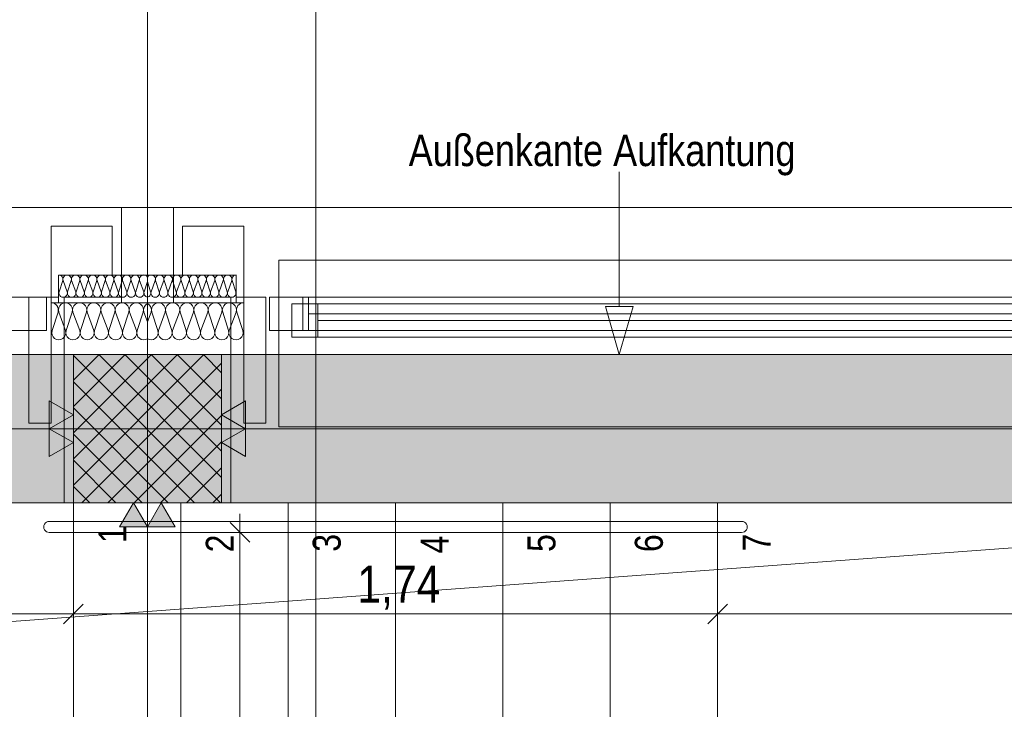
# Model space of a CAD drawing. Extents: x -620 to 300, y 62 to 1162.
# Tile 140 of 256: x -132 to -79, y 984 to 1022. Entities that reach past the tile are written whole.
import ezdxf
from ezdxf.lldxf.tags import DXFTag

# ---------------------------------------------------------------- set-up
doc = ezdxf.new("R2010")
doc.units = 0
doc.layers.get('0').update_dxf_attribs({"lineweight": 13})
for name, color, linetype, lineweight, true_color in [('30 -33 Aussenwände- 3 Aussenstützen', 7, 'Continuous', 50, 0x0000dd), ('30 -33 Aussenwände- 7 Fassade_ Elemente', 7, 'Continuous', 9, 0x00aacc), ('30 -35 Decken- 1 Konstruktion-Träger- Stahlbeton', 7, 'Continuous', 13, 0x33aa00), ('30 -35 Decken- 2.1 Treppen Innen 2D', 7, 'Continuous', 9, 0x599559), ('70 -72 Beschriftung- 2 Beschriftung Bauteile', 7, 'Continuous', 9, 0x9999ff), ('70 -75 Raumstempel-2 Verweislinie', 7, 'Continuous', 9, 0xff6600), ('70 -76 Bemaßung- 2 Allgemein', 9, 'Continuous', 5, 0x808080), ('iwb_Schraffur_Unterzug', 7, 'Continuous', 5, 0xffffcc)]:
    doc.layers.add(name, color=color, linetype=linetype, lineweight=lineweight, true_color=true_color)
for name, color, linetype, lineweight in [('70 -71 Achsen- 1 Gebäudeachsen', 7, 'STRICHPUNKT2-A06G94XR8I', 18), ('Keine', 7, 'Continuous', 9), ('Keine-1', 7, 'Continuous', 15)]:
    doc.layers.add(name, color=color, linetype=linetype, lineweight=lineweight)
doc.styles.get("Standard").update_dxf_attribs({"font": 'ARIALN.TTF'})
tags = doc.linetypes.add('fein_strichliert-A06G94XS8I', pattern=[4, 1, -2, 1]).pattern_tags.tags
tags[8:9] = [DXFTag(74, 4), DXFTag(75, 0), DXFTag(340, '0'), DXFTag(46, 0.0), DXFTag(50, 0.0), DXFTag(44, 0.0), DXFTag(45, 0.0)]
tags[6:7] = [DXFTag(74, 4), DXFTag(75, 0), DXFTag(340, '0'), DXFTag(46, 0.0), DXFTag(50, 0.0), DXFTag(44, 0.0), DXFTag(45, 0.0)]
tags[4:5] = [DXFTag(74, 4), DXFTag(75, 0), DXFTag(340, '0'), DXFTag(46, 0.0), DXFTag(50, 0.0), DXFTag(44, 0.0), DXFTag(45, 0.0)]
tags = doc.linetypes.add('STRICHPUNKT2-A06G94XR8I', pattern=[12.7, 6.35, -3.175, 0, -3.175]).pattern_tags.tags
tags[10:11] = [DXFTag(74, 4), DXFTag(75, 0), DXFTag(340, '0'), DXFTag(46, 0.0), DXFTag(50, 0.0), DXFTag(44, 0.0), DXFTag(45, 0.0)]
tags[8:9] = [DXFTag(74, 4), DXFTag(75, 0), DXFTag(340, '0'), DXFTag(46, 0.0), DXFTag(50, 0.0), DXFTag(44, 0.0), DXFTag(45, 0.0)]
tags[6:7] = [DXFTag(74, 4), DXFTag(75, 0), DXFTag(340, '0'), DXFTag(46, 0.0), DXFTag(50, 0.0), DXFTag(44, 0.0), DXFTag(45, 0.0)]
tags[4:5] = [DXFTag(74, 4), DXFTag(75, 0), DXFTag(340, '0'), DXFTag(46, 0.0), DXFTag(50, 0.0), DXFTag(44, 0.0), DXFTag(45, 0.0)]

# ---------------------------------------------------------------- blocks, each defined once
blk = doc.blocks.new('Referenz-A06G94XT8I')
at = {"layer": '30 -33 Aussenwände- 3 Aussenstützen', "color": 0, "lineweight": -2}
for p, q in [((-129.58, 1002.069), (-128.195, 1003.453)), ((-129.58, 1000.655), (-126.781, 1003.453)), ((-129.58, 999.24), (-125.367, 1003.453)), ((-129.58, 997.826), (-123.952, 1003.453)), ((-129.58, 996.412), (-122.538, 1003.453)), ((-129.58, 1003.406), (-121.627, 995.453)), ((-128.213, 1003.453), (-121.58, 996.82)), ((-126.799, 1003.453), (-121.58, 998.234)), ((-125.384, 1003.453), (-121.58, 999.649)), ((-123.97, 1003.453), (-121.58, 1001.063)), ((-122.556, 1003.453), (-121.58, 1002.477)), ((-129.124, 995.453), (-121.58, 1002.998)), ((-129.58, 1001.992), (-123.041, 995.453)), ((-127.71, 995.453), (-121.58, 1001.584)), ((-129.58, 1000.578), (-124.455, 995.453)), ((-125.58, 1000.453), (-125.58, 998.453)), ((-126.296, 995.453), (-121.58, 1000.169)), ((-126.58, 999.453), (-124.58, 999.453)), ((-129.58, 999.163), (-125.87, 995.453)), ((-124.881, 995.453), (-121.58, 998.755)), ((-129.58, 997.749), (-127.284, 995.453)), ((-123.467, 995.453), (-121.58, 997.341)), ((-129.58, 996.335), (-128.698, 995.453)), ((-122.053, 995.453), (-121.58, 995.927))]:
    blk.add_line(p, q, dxfattribs=at)
at = {"layer": '30 -33 Aussenwände- 3 Aussenstützen', "color": 0, "linetype": 'Continuous', "lineweight": -2, "ltscale": 0.13}
for p, q in [((-121.58, 1003.453), (-129.58, 1003.453)), ((-129.58, 1003.453), (-129.58, 995.453)), ((-121.58, 995.453), (-121.58, 1003.453)), ((-129.58, 995.453), (-121.58, 995.453))]:
    blk.add_line(p, q, dxfattribs=at)
at = {"layer": '30 -33 Aussenwände- 7 Fassade_ Elemente', "color": 0, "linetype": 'Continuous', "lineweight": -2, "ltscale": 0.13}
for p, q in [((-126.98, 1011.393), (-289.18, 1011.393)), ((-126.98, 1006.254), (-126.98, 1011.393)), ((-126.98, 1006.553), (-126.98, 1011.393)), ((-124.18, 1011.393), (-124.18, 1006.553)), ((38.02, 1011.393), (-124.18, 1011.393)), ((-124.18, 1006.254), (-124.18, 1011.393)), ((-130.78, 1010.393), (-130.78, 1006.553)), ((-127.48, 1010.393), (-130.78, 1010.393)), ((-127.48, 1007.753), (-127.48, 1010.393)), ((-123.679, 1010.393), (-120.379, 1010.393)), ((-123.679, 1007.753), (-123.679, 1010.393)), ((-120.379, 1010.393), (-120.379, 1006.553)), ((-130.38, 1006.254), (-130.38, 1007.753)), ((-130.38, 1007.753), (-125.58, 1007.753)), ((-130.38, 1006.553), (-130.38, 1007.753)), ((-130.38, 1007.753), (-127.48, 1007.753)), ((-130.158, 1007.453), (-130.351, 1006.853)), ((-129.914, 1006.853), (-130.136, 1007.453)), ((-129.698, 1007.453), (-129.891, 1006.853)), ((-129.454, 1006.853), (-129.676, 1007.453)), ((-129.239, 1007.453), (-129.432, 1006.853)), ((-128.994, 1006.853), (-129.216, 1007.453)), ((-128.779, 1007.453), (-128.972, 1006.853)), ((-128.535, 1006.853), (-128.757, 1007.453)), ((-128.319, 1007.453), (-128.512, 1006.853)), ((-128.075, 1006.853), (-128.297, 1007.453)), ((-127.86, 1007.453), (-128.053, 1006.853)), ((-127.616, 1006.853), (-127.837, 1007.453)), ((-127.4, 1007.453), (-127.593, 1006.853)), ((-127.156, 1006.853), (-127.378, 1007.453)), ((-126.941, 1007.453), (-127.133, 1006.853)), ((-126.696, 1006.853), (-126.918, 1007.453)), ((-126.481, 1007.453), (-126.674, 1006.853)), ((-126.237, 1006.853), (-126.458, 1007.453)), ((-126.021, 1007.453), (-126.214, 1006.853)), ((-125.777, 1006.853), (-125.999, 1007.453)), ((-125.58, 1007.398), (-125.755, 1006.853)), ((-125.58, 1007.753), (-125.58, 1006.254)), ((-125.58, 1007.753), (-120.779, 1007.753)), ((-125.58, 1007.398), (-125.405, 1006.853)), ((-125.382, 1006.853), (-125.16, 1007.453)), ((-125.138, 1007.453), (-124.945, 1006.853)), ((-124.923, 1006.853), (-124.701, 1007.453)), ((-124.678, 1007.453), (-124.485, 1006.853)), ((-124.463, 1006.853), (-124.241, 1007.453)), ((-124.219, 1007.453), (-124.026, 1006.853)), ((-124.003, 1006.853), (-123.781, 1007.453)), ((-123.759, 1007.453), (-123.566, 1006.853)), ((-120.779, 1007.753), (-123.679, 1007.753)), ((-123.544, 1006.853), (-123.322, 1007.453)), ((-123.299, 1007.453), (-123.106, 1006.853)), ((-123.084, 1006.853), (-122.862, 1007.453)), ((-122.84, 1007.453), (-122.647, 1006.853)), ((-122.624, 1006.853), (-122.403, 1007.453)), ((-122.38, 1007.453), (-122.187, 1006.853)), ((-122.165, 1006.853), (-121.943, 1007.453)), ((-121.92, 1007.453), (-121.728, 1006.853)), ((-121.705, 1006.853), (-121.483, 1007.453)), ((-121.461, 1007.453), (-121.268, 1006.853)), ((-121.245, 1006.853), (-121.024, 1007.453)), ((-121.001, 1007.453), (-120.808, 1006.853)), ((-120.779, 1006.553), (-120.779, 1007.753)), ((-120.779, 1007.753), (-120.779, 1006.254)), ((-133.78, 1006.553), (-131.98, 1006.553)), ((-132.838, 1006.553), (-131.038, 1006.553)), ((-131.98, 1006.553), (-130.78, 1006.553)), ((-131.98, 1006.553), (-131.98, 1004.753)), ((-131.98, 999.753), (-131.98, 1006.553)), ((-131.038, 1006.553), (-131.038, 1004.753)), ((-130.78, 1006.553), (-130.38, 1006.553)), ((-130.78, 1006.553), (-130.78, 999.753)), ((-130.08, 1006.553), (-126.98, 1006.553)), ((-130.08, 995.453), (-130.08, 1006.553)), ((-124.18, 1006.553), (-121.08, 1006.553)), ((-121.08, 1006.553), (-121.08, 995.453)), ((-120.379, 1006.553), (-120.779, 1006.553)), ((-120.379, 999.753), (-120.379, 1006.553)), ((-120.379, 1006.553), (-119.179, 1006.553)), ((-119.179, 1006.553), (-119.179, 999.753)), ((-118.986, 1006.553), (-69.753, 1006.553)), ((-118.986, 1004.753), (-118.986, 1006.553)), ((-118.986, 1004.753), (-118.986, 1006.553)), ((-118.986, 1006.553), (-117.185, 1006.553)), ((-117.185, 1006.553), (-117.185, 1004.753)), ((-130.78, 1003.454), (-130.78, 1006.254)), ((-130.78, 1006.254), (-125.58, 1006.254)), ((-125.58, 1006.254), (-130.38, 1006.254)), ((-125.58, 1003.454), (-125.58, 1006.254)), ((-120.779, 1006.254), (-125.58, 1006.254)), ((-125.58, 1006.254), (-120.379, 1006.254)), ((-120.379, 1006.254), (-120.379, 1003.454)), ((-130.41, 1005.754), (-130.732, 1004.754)), ((-130.003, 1004.754), (-130.373, 1005.754)), ((-129.644, 1005.754), (-129.966, 1004.754)), ((-129.237, 1004.754), (-129.607, 1005.754)), ((-128.878, 1005.754), (-129.199, 1004.754)), ((-128.471, 1004.754), (-128.841, 1005.754)), ((-128.112, 1005.754), (-128.433, 1004.754)), ((-127.705, 1004.754), (-128.075, 1005.754)), ((-127.346, 1005.754), (-127.667, 1004.754)), ((-126.939, 1004.754), (-127.308, 1005.754)), ((-126.58, 1005.754), (-126.901, 1004.754)), ((-126.173, 1004.754), (-126.542, 1005.754)), ((-125.814, 1005.754), (-126.135, 1004.754)), ((-125.776, 1005.754), (-125.58, 1005.221)), ((-125.383, 1005.754), (-125.58, 1005.221)), ((-125.345, 1005.754), (-125.024, 1004.754)), ((-124.986, 1004.754), (-124.617, 1005.754)), ((-124.579, 1005.754), (-124.258, 1004.754)), ((-124.22, 1004.754), (-123.851, 1005.754)), ((-123.813, 1005.754), (-123.492, 1004.754)), ((-123.454, 1004.754), (-123.085, 1005.754)), ((-123.047, 1005.754), (-122.726, 1004.754)), ((-122.688, 1004.754), (-122.319, 1005.754)), ((-122.281, 1005.754), (-121.96, 1004.754)), ((-121.922, 1004.754), (-121.553, 1005.754)), ((-121.515, 1005.754), (-121.194, 1004.754)), ((-121.156, 1004.754), (-120.787, 1005.754)), ((-120.749, 1005.754), (-120.428, 1004.754)), ((-131.98, 1004.753), (-133.78, 1004.753)), ((-131.038, 1004.753), (-132.838, 1004.753)), ((-69.753, 1004.753), (-118.986, 1004.753)), ((-117.185, 1004.753), (-118.986, 1004.753)), ((-125.58, 1003.454), (-130.78, 1003.454)), ((-120.379, 1003.454), (-125.58, 1003.454)), ((-125.58, 1000.453), (-125.58, 998.453)), ((-130.78, 999.753), (-131.98, 999.753)), ((-124.58, 999.453), (-126.58, 999.453)), ((-119.179, 999.753), (-120.379, 999.753)), ((-286.08, 995.453), (-130.08, 995.453)), ((-121.08, 995.453), (34.92, 995.453))]:
    blk.add_line(p, q, dxfattribs=at)
at = {"layer": '30 -33 Aussenwände- 7 Fassade_ Elemente', "color": 0, "lineweight": -2}
for p, q in [((-118.48, 1008.553), (-70.08, 1008.553)), ((-118.48, 1006.553), (-118.48, 1008.553)), ((-118.48, 1004.753), (-118.48, 1006.553)), ((-118.48, 1006.553), (-116.88, 1006.553)), ((-116.88, 1006.553), (-71.68, 1006.553)), ((-116.88, 1006.553), (-116.88, 1004.753)), ((-117.78, 1004.403), (-117.78, 1006.203)), ((-117.78, 1006.203), (-116.38, 1006.203)), ((-116.38, 1006.203), (-116.38, 1004.403)), ((-116.38, 1006.203), (-72.18, 1006.203)), ((-71.68, 1005.653), (-116.88, 1005.653)), ((-116.38, 1005.303), (-72.18, 1005.303)), ((-118.48, 1004.753), (-118.48, 999.553)), ((-116.88, 1004.753), (-118.48, 1004.753)), ((-71.68, 1004.753), (-116.88, 1004.753)), ((-116.38, 1004.403), (-117.78, 1004.403)), ((-72.18, 1004.403), (-116.38, 1004.403)), ((-118.48, 999.553), (-70.08, 999.553))]:
    blk.add_line(p, q, dxfattribs=at)
at = {"layer": '30 -33 Aussenwände- 7 Fassade_ Elemente', "color": 0, "linetype": 'Continuous', "lineweight": -2, "ltscale": 0.13}
for centre, major_axis, end_param in [((-130.377, 1007.524), (0.219, -0.07), 1.896254), ((-129.917, 1007.524), (0.219, -0.07), 3.764652), ((-129.457, 1007.524), (0.219, -0.07), 3.764652), ((-128.998, 1007.524), (0.219, -0.07), 3.764652), ((-128.538, 1007.524), (0.219, -0.07), 3.764652), ((-128.078, 1007.524), (0.219, -0.07), 3.764652), ((-127.619, 1007.524), (0.219, -0.07), 3.764652), ((-127.159, 1007.524), (0.219, -0.07), 3.764652), ((-127.159, 1007.524), (-0.135, 0.186), 1.254884), ((-127.159, 1007.524), (0.135, 0.186), 1.254884), ((-127.159, 1007.524), (0.219, -0.07), 1.254884), ((-126.7, 1007.524), (0.219, -0.07), 3.764652), ((-126.7, 1007.524), (-0.135, 0.186), 1.254884), ((-126.7, 1007.524), (0.135, 0.186), 1.254884), ((-126.7, 1007.524), (0.219, -0.07), 1.254884), ((-126.24, 1007.524), (-0.135, 0.186), 1.254884), ((-126.24, 1007.524), (0.135, 0.186), 1.254884), ((-126.24, 1007.524), (0.219, -0.07), 1.254884), ((-125.78, 1007.524), (-0.091, 0.211), 1.4728), ((-125.78, 1007.524), (0.201, 0.112), 1.4728), ((-125.379, 1007.524), (0.091, 0.211), 1.4728), ((-125.379, 1007.524), (0.219, -0.07), 1.4728), ((-124.919, 1007.524), (-0.135, 0.186), 1.254884), ((-124.919, 1007.524), (0.135, 0.186), 1.254884), ((-124.919, 1007.524), (0.219, -0.07), 1.254884), ((-124.46, 1007.524), (0.219, -0.07), 3.764652), ((-124.46, 1007.524), (-0.135, 0.186), 1.254884), ((-124.46, 1007.524), (0.135, 0.186), 1.254884), ((-124.46, 1007.524), (0.219, -0.07), 1.254884), ((-124, 1007.524), (0.219, -0.07), 3.764652), ((-124, 1007.524), (-0.135, 0.186), 1.254884), ((-124, 1007.524), (0.135, 0.186), 1.254884), ((-124, 1007.524), (0.219, -0.07), 1.254884), ((-123.54, 1007.524), (0.219, -0.07), 3.764652), ((-123.081, 1007.524), (0.219, -0.07), 3.764652), ((-122.621, 1007.524), (0.219, -0.07), 3.764652), ((-122.161, 1007.524), (0.219, -0.07), 3.764652), ((-121.702, 1007.524), (0.219, -0.07), 3.764652), ((-121.242, 1007.524), (0.219, -0.07), 3.764652), ((-120.783, 1007.524), (0.003, 0.23), 1.896254), ((-130.132, 1006.783), (-0.219, 0.07), 3.765224), ((-129.673, 1006.783), (-0.219, 0.07), 3.765224), ((-129.213, 1006.783), (-0.219, 0.07), 3.765224), ((-128.753, 1006.783), (-0.219, 0.07), 3.765224), ((-128.294, 1006.783), (-0.219, 0.07), 3.765224), ((-127.834, 1006.783), (-0.219, 0.07), 3.765224), ((-127.374, 1006.783), (-0.219, 0.07), 3.765224), ((-126.915, 1006.783), (-0.219, 0.07), 3.765224), ((-126.915, 1006.783), (-0.219, 0.07), 1.255075), ((-126.915, 1006.783), (0.135, -0.186), 1.255075), ((-126.455, 1006.783), (-0.219, 0.07), 3.765224), ((-126.455, 1006.783), (-0.219, 0.07), 1.255075), ((-126.455, 1006.783), (0.135, -0.186), 1.255075), ((-125.996, 1006.783), (-0.219, 0.07), 1.255075), ((-125.996, 1006.783), (0.135, -0.186), 1.255075), ((-125.536, 1006.783), (-0.219, 0.07), 1.691472), ((-125.623, 1006.783), (0.044, -0.225), 1.691472), ((-125.164, 1006.783), (-0.219, 0.07), 1.255075), ((-125.164, 1006.783), (0.135, -0.186), 1.255075), ((-124.704, 1006.783), (-0.219, 0.07), 1.255075), ((-124.704, 1006.783), (-0.219, 0.07), 3.765224), ((-124.704, 1006.783), (0.135, -0.186), 1.255075), ((-124.244, 1006.783), (-0.219, 0.07), 3.765224), ((-124.244, 1006.783), (-0.219, 0.07), 1.255075), ((-124.244, 1006.783), (0.135, -0.186), 1.255075), ((-123.785, 1006.783), (-0.219, 0.07), 3.765224), ((-123.325, 1006.783), (-0.219, 0.07), 3.765224), ((-122.865, 1006.783), (-0.219, 0.07), 3.765224), ((-122.406, 1006.783), (-0.219, 0.07), 3.765224), ((-121.946, 1006.783), (-0.219, 0.07), 3.765224), ((-121.487, 1006.783), (-0.219, 0.07), 3.765224), ((-121.027, 1006.783), (-0.219, 0.07), 3.765224), ((-126.915, 1006.783), (-0.135, -0.186), 1.255075), ((-126.455, 1006.783), (-0.135, -0.186), 1.255075), ((-125.996, 1006.783), (-0.135, -0.186), 1.255075), ((-125.164, 1006.783), (-0.135, -0.186), 1.255075), ((-124.704, 1006.783), (-0.135, -0.186), 1.255075), ((-124.244, 1006.783), (-0.135, -0.186), 1.255075), ((-130.774, 1005.871), (0.364, -0.117), 1.896254), ((-130.008, 1005.871), (0.364, -0.117), 3.764652), ((-129.242, 1005.871), (0.364, -0.117), 3.764652), ((-128.476, 1005.871), (0.364, -0.117), 3.764652), ((-127.71, 1005.871), (0.364, -0.117), 3.764652), ((-127.71, 1005.871), (-0.225, 0.31), 1.254884), ((-127.71, 1005.871), (0.225, 0.31), 1.254884), ((-127.71, 1005.871), (0.364, -0.117), 1.254884), ((-126.944, 1005.871), (0.364, -0.117), 3.764652), ((-126.944, 1005.871), (-0.225, 0.31), 1.254884), ((-126.944, 1005.871), (0.225, 0.31), 1.254884), ((-126.944, 1005.871), (0.364, -0.117), 1.254884), ((-126.178, 1005.871), (-0.225, 0.31), 1.254884), ((-126.178, 1005.871), (0.225, 0.31), 1.254884), ((-126.178, 1005.871), (0.364, -0.117), 1.254884), ((-125.412, 1005.871), (-0.168, 0.344), 1.429277), ((-125.747, 1005.871), (0.364, -0.117), 1.429277), ((-124.981, 1005.871), (-0.225, 0.31), 1.254884), ((-124.981, 1005.871), (0.225, 0.31), 1.254884), ((-124.981, 1005.871), (0.364, -0.117), 1.254884), ((-124.215, 1005.871), (0.364, -0.117), 3.764652), ((-124.215, 1005.871), (-0.225, 0.31), 1.254884), ((-124.215, 1005.871), (0.225, 0.31), 1.254884), ((-124.215, 1005.871), (0.364, -0.117), 1.254884), ((-123.449, 1005.871), (0.364, -0.117), 3.764652), ((-123.449, 1005.871), (-0.225, 0.31), 1.254884), ((-123.449, 1005.871), (0.225, 0.31), 1.254884), ((-123.449, 1005.871), (0.364, -0.117), 1.254884), ((-122.683, 1005.871), (0.364, -0.117), 3.764652), ((-121.917, 1005.871), (0.364, -0.117), 3.764652), ((-121.151, 1005.871), (0.364, -0.117), 3.764652), ((-120.385, 1005.871), (0.005, 0.383), 1.896254), ((-130.367, 1004.636), (-0.364, 0.117), 3.765224), ((-129.601, 1004.636), (-0.364, 0.117), 3.765224), ((-128.835, 1004.636), (-0.364, 0.117), 3.765224), ((-128.069, 1004.636), (-0.364, 0.117), 3.765224), ((-127.303, 1004.636), (-0.364, 0.117), 1.255075), ((-127.303, 1004.636), (-0.364, 0.117), 3.765224), ((-127.303, 1004.636), (0.225, -0.31), 1.255075), ((-126.537, 1004.636), (-0.364, 0.117), 3.765224), ((-126.537, 1004.636), (-0.364, 0.117), 1.255075), ((-126.537, 1004.636), (0.225, -0.31), 1.255075), ((-125.771, 1004.636), (-0.364, 0.117), 2.406232), ((-125.388, 1004.636), (-0.191, -0.331), 2.406232), ((-124.622, 1004.636), (-0.364, 0.117), 3.765224), ((-124.622, 1004.636), (-0.364, 0.117), 1.255075), ((-124.622, 1004.636), (0.225, -0.31), 1.255075), ((-123.856, 1004.636), (-0.364, 0.117), 3.765224), ((-123.856, 1004.636), (-0.364, 0.117), 1.255075), ((-123.856, 1004.636), (0.225, -0.31), 1.255075), ((-123.09, 1004.636), (-0.364, 0.117), 3.765224), ((-122.324, 1004.636), (-0.364, 0.117), 3.765224), ((-121.558, 1004.636), (-0.364, 0.117), 3.765224), ((-120.792, 1004.636), (-0.364, 0.117), 3.765224), ((-127.303, 1004.636), (-0.225, -0.31), 1.255075), ((-126.537, 1004.636), (-0.225, -0.31), 1.255075), ((-124.622, 1004.636), (-0.225, -0.31), 1.255075), ((-123.856, 1004.636), (-0.225, -0.31), 1.255075)]:
    blk.add_ellipse(centre, major_axis=major_axis, ratio=1, start_param=0, end_param=end_param, dxfattribs=at)
at = {"layer": '30 -35 Decken- 1 Konstruktion-Träger- Stahlbeton', "color": 0, "linetype": 'fein_strichliert-A06G94XS8I', "lineweight": -2, "ltscale": 0.13}
for p, q in [((35.42, 1003.453), (-538.631, 1003.453)), ((35.42, 995.453), (-538.631, 995.453))]:
    blk.add_line(p, q, dxfattribs=at)
at = {"layer": '30 -35 Decken- 2.1 Treppen Innen 2D', "color": 0, "linetype": 'Continuous', "lineweight": -2, "ltscale": 0.13}
for p, q in [((-129.58, 995.453), (-123.78, 995.453)), ((-129.58, 965.603), (-129.58, 995.453)), ((-123.78, 995.453), (-117.98, 995.453)), ((-123.78, 965.603), (-123.78, 995.453)), ((-117.98, 995.453), (-112.18, 995.453)), ((-117.98, 965.603), (-117.98, 995.453)), ((-112.18, 995.453), (-106.38, 995.453)), ((-112.18, 965.603), (-112.18, 995.453)), ((-106.38, 995.453), (-100.58, 995.453)), ((-106.38, 965.603), (-106.38, 995.453)), ((-100.58, 995.453), (-94.78, 995.453)), ((-100.58, 965.603), (-100.58, 995.453)), ((-94.78, 965.603), (-94.78, 995.453)), ((-93.48, 994.453), (-130.88, 994.453)), ((-130.88, 993.853), (-93.48, 993.853))]:
    blk.add_line(p, q, dxfattribs=at)
for centre, major_axis in [((-130.88, 994.153), (0, 0.3)), ((-93.48, 994.153), (0, -0.3))]:
    blk.add_ellipse(centre, major_axis=major_axis, ratio=1, start_param=0, end_param=3.141593, dxfattribs=at)
at = {"layer": '70 -71 Achsen- 1 Gebäudeachsen', "color": 0, "linetype": 'STRICHPUNKT2-A06G94XR8I', "lineweight": -2, "ltscale": 0.13}
for p, q in [((-125.58, 1084.393), (-125.58, 84.953)), ((-538.631, 999.453), (76.501, 999.453))]:
    blk.add_line(p, q, dxfattribs=at)
at = {"layer": '70 -72 Beschriftung- 2 Beschriftung Bauteile', "color": 0, "linetype": 'Continuous', "lineweight": -2, "ltscale": 0.13}
blk.add_line((-100.089, 1006.052), (-100.089, 1013.332), dxfattribs=at)
at = {"layer": '70 -72 Beschriftung- 2 Beschriftung Bauteile', "color": 0, "lineweight": -2}
for p, q in [((-100.089, 1003.453), (-100.839, 1006.052)), ((-100.839, 1006.052), (-99.339, 1006.052)), ((-99.339, 1006.052), (-100.089, 1003.453)), ((-130.879, 1000.953), (-129.58, 1000.203)), ((-130.879, 999.453), (-130.879, 1000.953)), ((-121.58, 1000.203), (-120.281, 1000.953)), ((-120.281, 1000.953), (-120.281, 999.453)), ((-129.58, 1000.203), (-130.879, 999.453)), ((-120.281, 999.453), (-121.58, 1000.203)), ((-130.879, 999.453), (-129.58, 998.703)), ((-130.879, 997.953), (-130.879, 999.453)), ((-121.58, 998.703), (-120.281, 999.453)), ((-120.281, 999.453), (-120.281, 997.953)), ((-129.58, 998.703), (-130.879, 997.953)), ((-120.281, 997.953), (-121.58, 998.703)), ((-127.08, 994.154), (-126.33, 995.453)), ((-126.33, 995.453), (-125.58, 994.154)), ((-125.58, 994.154), (-124.83, 995.453)), ((-124.83, 995.453), (-124.08, 994.154)), ((-125.58, 994.154), (-127.08, 994.154)), ((-124.08, 994.154), (-125.58, 994.154))]:
    blk.add_line(p, q, dxfattribs=at)
for points in [[(-130.879, 999.453), (-130.879, 1000.953), (-129.58, 1000.203)], [(-120.281, 999.453), (-121.58, 1000.203), (-120.281, 1000.953)], [(-130.879, 997.953), (-130.879, 999.453), (-129.58, 998.703)], [(-120.281, 997.953), (-121.58, 998.703), (-120.281, 999.453)], [(-126.33, 994.154), (-127.08, 994.154), (-126.33, 995.453)], [(-126.33, 994.154), (-126.33, 995.453), (-125.58, 994.154)], [(-124.83, 994.154), (-125.58, 994.154), (-124.83, 995.453)], [(-124.83, 994.154), (-124.83, 995.453), (-124.08, 994.154)]]:
    blk.add_solid(points, dxfattribs=at)
at = {"layer": '70 -75 Raumstempel-2 Verweislinie', "color": 0, "linetype": 'Continuous', "lineweight": -2, "ltscale": 0.13}
blk.add_line((-116.481, 1104.393), (-116.481, 956.185), dxfattribs=at)
at = {"layer": '70 -76 Bemaßung- 2 Allgemein', "color": 0, "linetype": 'Continuous', "lineweight": -2, "ltscale": 0.13}
for p, q in [((-120.58, 994.853), (-120.58, 992.793)), ((-121.11, 994.384), (-120.049, 993.323)), ((-123.08, 993.853), (-119.58, 993.853)), ((-120.58, 968.264), (-120.58, 992.793)), ((-129.58, 991.953), (-129.58, 988.453)), ((-129.58, 991.953), (-129.58, 988.453)), ((-94.78, 991.953), (-94.78, 988.453)), ((-94.78, 991.953), (-94.78, 988.453)), ((-129.049, 989.984), (-130.11, 988.923)), ((-130.11, 988.923), (-129.049, 989.984)), ((-95.31, 988.923), (-94.249, 989.984)), ((-94.249, 989.984), (-95.31, 988.923)), ((-130.64, 989.453), (-450.519, 989.453)), ((-128.58, 989.453), (-130.64, 989.453)), ((-130.58, 989.453), (-128.519, 989.453)), ((-95.84, 989.453), (-128.519, 989.453)), ((-93.78, 989.453), (-95.84, 989.453)), ((-95.78, 989.453), (-93.719, 989.453)), ((-46.64, 989.453), (-93.719, 989.453))]:
    blk.add_line(p, q, dxfattribs=at)
at = {"layer": 'Keine', "color": 0, "linetype": 'fein_strichliert-A06G94XS8I', "lineweight": -2, "ltscale": 0.13}
blk.add_line((-453.08, 965.603), (-45.58, 995.453), dxfattribs=at)
at = {"layer": 'Keine-1', "color": 0, "linetype": 'fein_strichliert-A06G94XS8I', "lineweight": -2, "ltscale": 0.13}
blk.add_line((-538.631, 1011.393), (76.501, 1011.393), dxfattribs=at)
at = {"layer": '30 -35 Decken- 2.1 Treppen Innen 2D', "color": 0, "linetype": 'ByBlock', "lineweight": -2, "ltscale": 0.13, "char_height": 1.51033, "attachment_point": 1, "rotation": 90.001}
for s, insert in [('{\\fArial Narrow;1}', (-128.226, 993.283)), ('{\\fArial Narrow;2}', (-122.426, 992.778)), ('{\\fArial Narrow;3}', (-116.65, 992.812)), ('{\\fArial Narrow;4}', (-110.826, 992.715)), ('{\\fArial Narrow;5}', (-105.05, 992.803)), ('{\\fArial Narrow;6}', (-99.25, 992.794)), ('{\\fArial Narrow;7}', (-93.426, 992.83))]:
    blk.add_mtext(s, dxfattribs=dict(at, insert=insert))
at = {"layer": '70 -72 Beschriftung- 2 Beschriftung Bauteile', "color": 0, "linetype": 'Continuous', "lineweight": -2, "ltscale": 0.13, "insert": (-111.466, 1015.334), "char_height": 1.7, "attachment_point": 1}
blk.add_mtext('{\\fArial Narrow;Außenkante Aufkantung}', dxfattribs=at)
at = {"layer": '70 -76 Bemaßung- 2 Allgemein', "color": 0, "linetype": 'Continuous', "lineweight": -2, "ltscale": 0.13, "insert": (-114.244, 992.069), "char_height": 2.01377, "attachment_point": 1}
blk.add_mtext('{\\fArial Narrow;1,74}', dxfattribs=at)
blk = doc.blocks.new('Referenz-A06G94XV8I')
at = {"layer": 'iwb_Schraffur_Unterzug', "linetype": 'Continuous', "ltscale": 0.13}
for points in [[(-538.631, 1003.453), (76.501, 1003.453), (76.501, 1002.926)], [(-538.631, 1003.453), (76.501, 1002.926), (-538.631, 1002.222)], [(-538.631, 1002.222), (76.501, 1002.926), (76.501, 995.981)], [(-538.631, 1002.222), (76.501, 995.981), (-538.631, 996.684)], [(-538.631, 996.684), (76.501, 995.981), (76.501, 995.453)], [(-538.631, 996.684), (76.501, 995.453), (-538.631, 995.453)]]:
    blk.add_solid(points, dxfattribs=at)

msp = doc.modelspace()

# ---------------------------------------------------------------- block references
at = {"color": 8, "lineweight": 13, "ltscale": 0.13, "true_color": 0x808080}
msp.add_blockref('Referenz-A06G94XT8I', (0, 0), dxfattribs=at)
at = {"color": 8, "lineweight": 25, "ltscale": 0.25, "true_color": 0x808080}
msp.add_blockref('Referenz-A06G94XV8I', (0, 0), dxfattribs=at)

doc.saveas('drawing.dxf')
